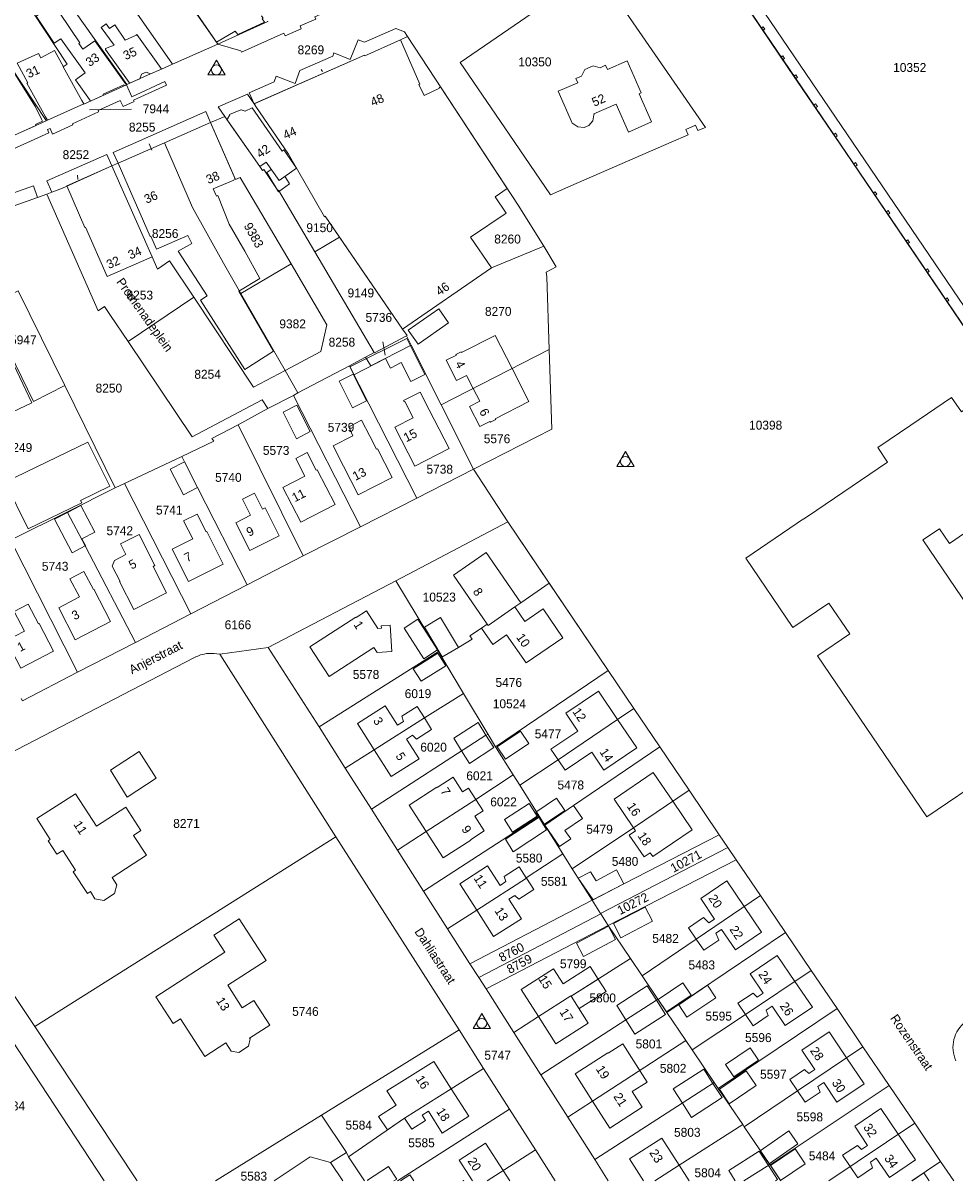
# Model space of a CAD drawing. Header units: metres. Extents: x 195864 to 198202, y 543264 to 544906.
# Tile 17 of 57: x 196484 to 196672, y 543264 to 543498. Entities that reach past the tile are written whole.
import ezdxf
from ezdxf.enums import TextEntityAlignment as Align

# ---------------------------------------------------------------- set-up
doc = ezdxf.new("R2010")
doc.units = ezdxf.units.M
doc.header["$MEASUREMENT"] = 0
for name, color, linetype, lineweight in [('Level 1', 7, 'Continuous', 0), ('Level 10', 7, 'Continuous', 0), ('Level 11', 7, 'Continuous', 0), ('Level 2', 7, 'Continuous', 0), ('Level 31', 7, 'Continuous', 0), ('Level 32', 7, 'Continuous', 0), ('Level 34', 7, 'Continuous', 0), ('Level 55', 7, 'Continuous', 0)]:
    doc.layers.add(name, color=color, linetype=linetype, lineweight=lineweight)
doc.styles.add('Style-CHAR_FAST_FONT', font='CHAR_FAST_FONT.shx')

# ---------------------------------------------------------------- blocks, each defined once
blk = doc.blocks.new('DC')
at = {"layer": 'Level 10', "color": 7, "linetype": 'Continuous', "lineweight": 0, "flags": 128}
blk.add_lwpolyline([(-1.84, -0.9), (1.63, -0.9), (-0.11, 2.1), (-1.84, -0.9)], dxfattribs=at)
at = {"layer": 'Level 10', "color": 7, "linetype": 'Continuous', "lineweight": 0}
blk.add_circle((-0.11, 0.11), 1, dxfattribs=at)

msp = doc.modelspace()

# ---------------------------------------------------------------- linework, layer by layer
at = {"layer": 'Level 1', "color": 7, "linetype": 'Continuous', "lineweight": 0}
for p, q in [((196473.88, 543500), (196488.21, 543478.35)), ((196494.23, 543500), (196504.51, 543485.64)), ((196506.48, 543500), (196513.71, 543489.75)), ((196518.49, 543500), (196522.83, 543493.79)), ((196580.3, 543495.95), (196586.27, 543500)), ((196513.71, 543489.75), (196522.83, 543493.79)), ((196521.38, 543477.99), (196524.23, 543479.21)), ((196512.07, 543473.84), (196521.38, 543477.99)), ((196502.71, 543469.74), (196512.07, 543473.84)), ((196501.49, 543469.21), (196502.71, 543469.74)), ((196472.65, 543457.96), (196486.49, 543462.87)), ((196486.49, 543462.87), (196488.37, 543463.54)), ((196488.37, 543463.54), (196489.38, 543463.9)), ((196542.42, 543451.88), (196547.41, 543454.81)), ((196547.41, 543454.81), (196560.13, 543436.25)), ((196542.42, 543451.88), (196554.42, 543431.54)), ((196537.62, 543449.45), (196527.48, 543443.49)), ((196504.72, 543433.78), (196518, 543442.72)), ((196527.48, 543443.49), (196536.43, 543427.94)), ((196560.89, 543434.94), (196561.84, 543433.05)), ((196553.72, 543428.85), (196561.84, 543433.05)), ((196561.84, 543433.05), (196567.89, 543421.03)), ((196567.89, 543421.03), (196589.73, 543432.17)), ((196549.39, 543428.89), (196552.67, 543430.62)), ((196552.67, 543430.62), (196554.42, 543431.54)), ((196552.67, 543430.62), (196553.72, 543428.85)), ((196536.43, 543427.94), (196539.02, 543423.43)), ((196539.02, 543423.43), (196549.39, 543428.89)), ((196549.39, 543428.89), (196563.03, 543402.2)), ((196491.97, 543424.91), (196502.1, 543404.26)), ((196532.96, 543420.3), (196538.08, 543422.87)), ((196538.08, 543422.87), (196539.02, 543423.43)), ((196538.08, 543422.87), (196551.66, 543396.39)), ((196526.93, 543417), (196532.96, 543420.3)), ((196567.89, 543421.03), (196574.43, 543408.02)), ((196526.93, 543417), (196540.08, 543390.53)), ((196504.03, 543405.16), (196515.59, 543410.58)), ((196563.03, 543402.2), (196574.43, 543408.02)), ((196574.43, 543408.02), (196581.38, 543397.37)), ((196492.39, 543399.38), (196502.1, 543404.26)), ((196502.1, 543404.26), (196504.03, 543405.16)), ((196504.03, 543405.16), (196517.41, 543378.86)), ((196551.66, 543396.39), (196563.03, 543402.2)), ((196481.43, 543393.88), (196492.39, 543399.38)), ((196558.75, 543385.5), (196581.38, 543397.37)), ((196581.38, 543397.37), (196589.71, 543385.03)), ((196540.08, 543390.53), (196551.66, 543396.39)), ((196481.05, 543393.65), (196494.55, 543367.07)), ((196528.74, 543384.68), (196540.08, 543390.53)), ((196533.03, 543372.03), (196558.75, 543385.5)), ((196558.75, 543385.5), (196567.34, 543371.22)), ((196517.41, 543378.86), (196528.74, 543384.68)), ((196589.71, 543385.03), (196601.59, 543367.44)), ((196506.22, 543373.05), (196517.41, 543378.86)), ((196494.55, 543367.07), (196506.22, 543373.05)), ((196523.26, 543370.68), (196533.03, 543372.03)), ((196533.03, 543372.03), (196543.26, 543356.03)), ((196543.26, 543356.03), (196567.34, 543371.22)), ((196567.34, 543371.22), (196568.03, 543370.07)), ((196523.26, 543370.68), (196546.66, 543333.86)), ((196568.03, 543370.07), (196572.41, 543362.78)), ((196578.87, 543352.02), (196601.59, 543367.44)), ((196601.59, 543367.44), (196606.81, 543359.73)), ((196572.41, 543362.78), (196577.4, 543354.47)), ((196606.81, 543359.73), (196612.04, 543351.98)), ((196543.26, 543356.03), (196548.56, 543347.67)), ((196577.4, 543354.47), (196578.87, 543352.02)), ((196578.87, 543352.02), (196582.46, 543346.33)), ((196612.04, 543351.98), (196617.92, 543343.28)), ((196548.56, 543347.67), (196553.82, 543339.41)), ((196582.46, 543346.33), (196583.77, 543344.24)), ((196583.77, 543344.24), (196587.67, 543338.04)), ((196617.92, 543343.28), (196624.03, 543334.24)), ((196553.82, 543339.41), (196559.08, 543331.17)), ((196458.28, 543337.03), (196485.89, 543295.55)), ((196564.35, 543322.9), (196587.67, 543338.04)), ((196587.67, 543338.04), (196588.83, 543336.22)), ((196588.83, 543336.22), (196592.49, 543330.39)), ((196485.89, 543295.55), (196546.66, 543333.86)), ((196546.66, 543333.86), (196571.51, 543294.88)), ((196624.03, 543334.24), (196625.73, 543331.71)), ((196600.07, 543318.37), (196625.73, 543331.71)), ((196625.73, 543331.71), (196627.41, 543329.23)), ((196559.08, 543331.17), (196564.35, 543322.9)), ((196592.49, 543330.39), (196594.37, 543327.41)), ((196601.59, 543315.96), (196627.41, 543329.23)), ((196627.41, 543329.23), (196632.31, 543322)), ((196564.35, 543322.9), (196569.21, 543315.28)), ((196573.7, 543308.23), (196598.38, 543321.05)), ((196598.38, 543321.05), (196600.07, 543318.37)), ((196632.31, 543322), (196637.36, 543314.56)), ((196575.51, 543305.44), (196600.1, 543318.33)), ((196600.07, 543318.37), (196600.1, 543318.33)), ((196600.1, 543318.33), (196601.59, 543315.96)), ((196569.21, 543315.28), (196573.7, 543308.23)), ((196576.98, 543303.17), (196601.59, 543315.96)), ((196601.59, 543315.96), (196606.11, 543309.29)), ((196613.45, 543298.43), (196637.36, 543314.56)), ((196637.36, 543314.56), (196642.55, 543306.9)), ((196573.7, 543308.23), (196575.51, 543305.44)), ((196606.11, 543309.29), (196608.45, 543305.83)), ((196608.45, 543305.83), (196611.65, 543301.09)), ((196642.55, 543306.9), (196647.78, 543299.19)), ((196575.51, 543305.44), (196576.98, 543303.17)), ((196576.98, 543303.17), (196582.57, 543294.38)), ((196611.65, 543301.09), (196613.45, 543298.43)), ((196623.83, 543283.09), (196647.78, 543299.19)), ((196647.78, 543299.19), (196652.99, 543291.49)), ((196613.45, 543298.43), (196617.3, 543292.75)), ((196485.89, 543295.55), (196506.6, 543264.44)), ((196543.79, 543277.7), (196571.51, 543294.88)), ((196571.51, 543294.88), (196576.45, 543287.12)), ((196582.57, 543294.38), (196588.01, 543285.83)), ((196617.3, 543292.75), (196618.55, 543290.89)), ((196618.55, 543290.89), (196623.02, 543284.28)), ((196652.99, 543291.49), (196658.28, 543283.68)), ((196576.45, 543287.12), (196581.71, 543278.87)), ((196588.01, 543285.83), (196593.44, 543277.29)), ((196598.89, 543268.73), (196623.02, 543284.28)), ((196623.02, 543284.28), (196623.83, 543283.09)), ((196623.83, 543283.09), (196628.77, 543275.79)), ((196634.28, 543267.64), (196658.28, 543283.68)), ((196658.28, 543283.68), (196663.45, 543276.06)), ((196522.38, 543264.44), (196543.79, 543277.7)), ((196543.79, 543277.7), (196548.78, 543270.18)), ((196559.08, 543264.44), (196581.71, 543278.87)), ((196581.71, 543278.87), (196586.91, 543270.7)), ((196593.44, 543277.29), (196598.89, 543268.73)), ((196628.77, 543275.79), (196629.05, 543275.36)), ((196629.05, 543275.36), (196634.21, 543267.74)), ((196646.13, 543264.44), (196663.45, 543276.06)), ((196663.45, 543276.06), (196668.67, 543268.36)), ((196586.91, 543270.7), (196590.91, 543264.44)), ((196545.59, 543268.13), (196548.78, 543270.18)), ((196548.78, 543270.18), (196549.23, 543269.3)), ((196549.23, 543269.3), (196552.43, 543264.44)), ((196598.89, 543268.73), (196601.62, 543264.44)), ((196662.85, 543264.44), (196668.67, 543268.36)), ((196634.21, 543267.74), (196634.28, 543267.64)), ((196634.28, 543267.64), (196636.44, 543264.44))]:
    msp.add_line(p, q, dxfattribs=at)
at = {"layer": 'Level 1', "color": 7, "linetype": 'Continuous', "lineweight": 0, "flags": 128}
for points in [[(196485.65, 543500), (196492.46, 543489.75), (196491.65, 543489.2), (196495.43, 543482.38), (196495.82, 543481.74), (196495.79, 543481.72)], [(196522.83, 543493.79), (196527.49, 543492.45), (196527.62, 543492.15), (196536.18, 543495.99), (196536.43, 543495.44), (196539.67, 543496.9), (196539.44, 543497.46), (196542.59, 543498.85), (196542.41, 543499.27), (196544.11, 543500)], [(196605.3, 543500), (196610.41, 543492.63), (196621.22, 543476.99)], [(196630.44, 543500), (196637.99, 543488.88), (196649.41, 543472.1)], [(196522.83, 543493.79), (196532.94, 543498.35), (196532.91, 543498.39)], [(196561.09, 543495.32), (196560.53, 543496.29), (196558.76, 543496.93), (196552.43, 543494.15), (196551.14, 543494.67), (196549.55, 543490.69), (196546.28, 543492), (196546.02, 543491.38), (196539.4, 543488.48), (196538.42, 543485.82), (196534.63, 543487.31), (196534.18, 543486.19), (196529.15, 543483.97), (196530.15, 543481.75)], [(196530.15, 543481.75), (196552.46, 543491.58), (196552.52, 543491.44), (196559.7, 543494.67), (196561.09, 543495.32)], [(196561.09, 543495.32), (196583.45, 543461.3), (196588.6, 543453.04)], [(196594.09, 543465.18), (196589.98, 543463.39), (196581.64, 543475.59), (196571.71, 543490.11), (196580.3, 543495.95)], [(196504.51, 543485.64), (196509.28, 543487.77), (196511.47, 543488.74), (196513.71, 543489.75)], [(196468.11, 543467.9), (196472.73, 543469.62), (196472.69, 543469.72), (196477.84, 543471.64), (196478.48, 543471.22), (196488.76, 543475.88), (196488.49, 543476.55), (196489.03, 543476.77), (196489.49, 543475.65), (196493.61, 543477.51), (196493.51, 543477.72), (196498.8, 543480.1), (196498.68, 543480.36), (196503.15, 543482.38), (196503.75, 543481.2), (196505.96, 543482.2), (196505.83, 543482.47), (196512.47, 543485.53), (196512.14, 543486.22), (196505.51, 543483.17), (196504.41, 543485.55)], [(196504.41, 543485.55), (196504.51, 543485.59), (196504.51, 543485.64)], [(196495.79, 543481.72), (196495.81, 543481.69), (196504.41, 543485.55)], [(196530.15, 543481.75), (196528.85, 543483.69), (196522.89, 543481.13), (196524.23, 543479.21)], [(196488.21, 543478.35), (196488.48, 543478.46), (196495.79, 543481.72)], [(196530.15, 543481.75), (196530.52, 543481.22), (196537.1, 543471.59), (196544.36, 543458.96), (196544.5, 543459.06), (196547.41, 543454.81)], [(196521.38, 543477.99), (196520.43, 543480.22), (196501.72, 543471.94), (196502.71, 543469.74)], [(196524.23, 543479.21), (196531.29, 543469.07), (196531.86, 543468.28), (196532.16, 543468.5), (196534.94, 543464.23), (196535.09, 543464.32), (196542.42, 543451.88)], [(196477.56, 543473.54), (196488.24, 543478.3), (196488.21, 543478.35)], [(196521.38, 543477.99), (196526.4, 543466.47), (196527.37, 543466.88), (196537.62, 543449.45)], [(196621.22, 543476.99), (196619.68, 543476.34), (196619.2, 543477.42), (196617.26, 543476.53), (196617.72, 543475.46), (196614.31, 543474), (196594.09, 543465.18)], [(196512.07, 543473.84), (196517.71, 543460.83), (196523.99, 543449.57), (196527.48, 543443.49)], [(196649.41, 543472.1), (196657.76, 543459.83), (196673.91, 543436.03), (196692.18, 543448.43)], [(196501.49, 543469.21), (196500.47, 543471.54), (196488.37, 543466.21), (196489.38, 543463.9)], [(196489.38, 543463.9), (196491.48, 543464.75), (196501.49, 543469.21)], [(196501.49, 543469.21), (196509.57, 543450.89), (196510.68, 543448.41), (196513.12, 543450.06), (196518, 543442.72)], [(196486.49, 543462.87), (196485.66, 543465.19), (196471.8, 543460.27), (196471.95, 543459.93)], [(196488.37, 543463.54), (196498.67, 543439.95), (196500.01, 543440.86), (196501.22, 543439), (196504.72, 543433.78)], [(196472.65, 543457.96), (196475.98, 543448.85), (196476.12, 543448.9), (196479.02, 543442.35), (196482.59, 543444.02), (196491.97, 543424.91)], [(196467.58, 543456.17), (196467.81, 543455.57), (196471.92, 543445.62), (196473.41, 543441.5), (196475.08, 543437.88), (196477.32, 543438.67), (196485.62, 543421.71), (196491.97, 543424.91)], [(196560.13, 543436.25), (196578.08, 543448.66), (196588.6, 543453.04)], [(196588.6, 543453.04), (196591.11, 543448.87), (196589.12, 543447.77), (196589.22, 543446.86), (196589.73, 543432.17)], [(196537.62, 543449.45), (196544.86, 543437.14), (196543.61, 543431.77), (196536.43, 543427.94)], [(196518, 543442.72), (196530.07, 543424.56), (196536.43, 543427.94)], [(196554.42, 543431.54), (196554.46, 543431.53), (196560.89, 543434.94)], [(196560.13, 543436.25), (196561.05, 543435.01), (196560.89, 543434.94)], [(196504.72, 543433.78), (196517.64, 543414.54), (196531.76, 543422.04), (196532.96, 543420.3)], [(196574.43, 543408.02), (196590.22, 543416.12), (196589.73, 543432.17)], [(196515.59, 543410.58), (196522.04, 543413.65), (196521.62, 543414.21), (196526.93, 543417)], [(196515.59, 543410.58), (196516.12, 543409.52), (196518.77, 543404.35), (196528.74, 543384.68)], [(196492.39, 543399.38), (196492.5, 543399.29), (196496.06, 543392.58), (196506.22, 543373.05)], [(196415.12, 543387.1), (196429.28, 543366.56), (196430.2, 543367.09), (196432.33, 543365.27), (196445.28, 543346.58), (196458.47, 543327.45), (196499.91, 543264.44)], [(196568.03, 543370.07), (196571.4, 543372.07), (196574.16, 543373.71), (196573.7, 543374.39), (196576.07, 543375.96), (196577.21, 543376.74), (196577.37, 543376.5), (196582.75, 543380.22), (196583.97, 543381.06), (196589.71, 543385.03)], [(196460.93, 543340.35), (196518.02, 543369.97), (196518.41, 543370.16), (196518.8, 543370.33), (196519.11, 543370.45), (196519.38, 543370.54), (196519.8, 543370.65), (196520.09, 543370.72), (196520.58, 543370.81), (196520.88, 543370.84), (196521.29, 543370.86), (196521.75, 543370.87), (196522.13, 543370.84), (196522.63, 543370.8), (196523.26, 543370.68)], [(196483.19, 543361.73), (196483.42, 543361.27), (196494.55, 543367.07)], [(196548.56, 543347.67), (196554.42, 543351.38), (196564.52, 543357.84), (196572.41, 543362.78)], [(196583.77, 543344.24), (196591.51, 543349.41), (196603.51, 543357.52), (196606.81, 543359.73)], [(196553.82, 543339.41), (196576.94, 543354.38), (196577.4, 543354.47)], [(196588.83, 543336.22), (196594.64, 543340.17), (196612.04, 543351.98)], [(196559.08, 543331.17), (196564.89, 543334.94), (196574.92, 543341.39), (196582.46, 543346.33)], [(196594.37, 543327.41), (196606.7, 543335.69), (196617.92, 543343.28)], [(196598.38, 543321.05), (196604.79, 543324.36), (196624.03, 543334.24)], [(196569.21, 543315.28), (196575.08, 543319.05), (196585.11, 543325.52), (196585.08, 543325.57), (196592.49, 543330.39)], [(196594.37, 543327.41), (196595.58, 543325.49), (196598.38, 543321.05)], [(196608.45, 543305.83), (196619.34, 543313.22), (196632.31, 543322)], [(196582.57, 543294.38), (196587.56, 543297.58), (196594.1, 543301.75), (196594.13, 543301.69), (196606.11, 543309.29)], [(196618.55, 543290.89), (196629.34, 543297.99), (196642.55, 543306.9)], [(196588.01, 543285.83), (196605.18, 543296.92), (196611.34, 543300.88), (196611.65, 543301.09)], [(196593.44, 543277.29), (196598.45, 543280.53), (196604.95, 543284.75), (196617.3, 543292.75)], [(196629.05, 543275.36), (196639.79, 543282.6), (196649.71, 543289.26), (196652.99, 543291.49)], [(196549.23, 543269.3), (196560.53, 543277.08), (196569.95, 543283.01), (196576.45, 543287.12)], [(196611.01, 543264.44), (196615.91, 543267.59), (196628.77, 543275.79)], [(196577.21, 543264.44), (196586.91, 543270.7)], [(196534.22, 543264.44), (196541.47, 543269.26), (196545.59, 543268.13)], [(196668.67, 543268.36), (196671.33, 543264.44)], [(196548.07, 543264.44), (196545.59, 543268.13)], [(196629.01, 543264.44), (196634.21, 543267.74)]]:
    msp.add_lwpolyline(points, dxfattribs=at)
at = {"layer": 'Level 1', "color": 7, "linetype": 'Continuous', "lineweight": 0}
msp.add_arc((196677.6, 543291.39), 6.43, 126.626, 205.0621, dxfattribs=at)
at = {"layer": 'Level 11', "color": 7, "linetype": 'Continuous', "lineweight": 13}
for p, q in [((196675.88, 543437.3), (196633.2, 543500)), ((196509.57, 543450.89), (196501.49, 543469.21)), ((196534.94, 543464.23), (196535.09, 543464.32)), ((196640.44, 543397.59), (196639.76, 543397.13)), ((196641.11, 543398.04), (196640.44, 543397.59)), ((196641.8, 543398.51), (196641.11, 543398.04)), ((196501.97, 543389.62), (196501.55, 543388.47)), ((196505.87, 543379.73), (196512.52, 543383.06))]:
    msp.add_line(p, q, dxfattribs=at)
at = {"layer": 'Level 11', "color": 7, "linetype": 'Continuous', "lineweight": 13, "flags": 128}
for points in [[(196504.41, 543485.55), (196503.96, 543485.35), (196503.86, 543485.56), (196499.68, 543483.69), (196499.78, 543483.47), (196497.15, 543482.29), (196496.96, 543482.6), (196496.98, 543482.62), (196494.15, 543486.56), (196496.06, 543487.97), (196491.15, 543494.84), (196489.84, 543493.97), (196486.2, 543499.41), (196487.08, 543500)], [(196490.98, 543500), (196495.02, 543494.06), (196494.82, 543493.89), (196495.61, 543492.78), (196498.04, 543494.46), (196504.29, 543485.73), (196504.33, 543485.75), (196504.41, 543485.55)], [(196518.55, 543500), (196522.61, 543494.18), (196526.35, 543496.41), (196526.86, 543495.74), (196532.29, 543498.19), (196531.81, 543498.88), (196532.01, 543499.01), (196531.95, 543499.09), (196531.67, 543499.47)], [(196630.52, 543500), (196673.98, 543435.99), (196675.88, 543437.3)], [(196511.47, 543488.74), (196509.28, 543487.77), (196508.37, 543488.14), (196507.46, 543487.73), (196507.11, 543486.8), (196505.05, 543485.88), (196504.96, 543486.03), (196500.21, 543492.73), (196500.15, 543492.88), (196501.9, 543493.59), (196499.33, 543497.12), (196500.33, 543497.85), (196501.02, 543496.92), (196502.04, 543497.67), (196504.16, 543494.61), (196506.4, 543495.61), (196506.53, 543495.7), (196511.41, 543488.88), (196511.47, 543488.74)], [(196632.87, 543497.29), (196633.23, 543496.78), (196632.87, 543496.57), (196632.51, 543497.08), (196632.87, 543497.29)], [(196487.45, 543478.23), (196487.27, 543478.61), (196486.03, 543481.1), (196481.87, 543487.78), (196475.13, 543484.57), (196474.58, 543485.73), (196475.12, 543485.98), (196471.26, 543494.06), (196468.56, 543492.74), (196469.65, 543489.86), (196472.5, 543483.26), (196477.54, 543473.8), (196478.84, 543474.41), (196478.95, 543474.16), (196486.17, 543477.38), (196486.07, 543477.6), (196487.45, 543478.23)], [(196581.24, 543464.67), (196567.77, 543485.15), (196567.51, 543484.96), (196567.54, 543484.91), (196564.46, 543483.45), (196563.43, 543485.64), (196563.63, 543485.73), (196559.7, 543494.67), (196552.52, 543491.44), (196552.46, 543491.58), (196530.27, 543481.8), (196530.52, 543481.22), (196537.1, 543471.59), (196544.36, 543458.96), (196544.5, 543459.06), (196560.13, 543436.25), (196578.08, 543448.66)], [(196495.82, 543481.74), (196495.46, 543482.4), (196495.43, 543482.38), (196491.65, 543489.2), (196491.68, 543489.22), (196489.88, 543492.48), (196487.14, 543491.01), (196486.66, 543491.9), (196482.34, 543489.92), (196484.54, 543485.96), (196484.33, 543485.9), (196488.1, 543479.11), (196488.07, 543479.1), (196488.48, 543478.46), (196495.79, 543481.72), (196495.82, 543481.74)], [(196610.38, 543478.1), (196607.88, 543483.75), (196608.29, 543483.93), (196605.44, 543490.38), (196601.44, 543488.68), (196601.08, 543489.52), (196600.01, 543488.97), (196598.56, 543489.41), (196596.88, 543488.68), (196596.22, 543487.32), (196595.11, 543486.84), (196595.48, 543486), (196591.52, 543484.28), (196594.39, 543477.72), (196594.48, 543477.74), (196595.47, 543477.07), (196596.76, 543476.94), (196597.72, 543477.34), (196598.5, 543478.31), (196598.72, 543479.55), (196598.79, 543479.57), (196598.72, 543479.73), (196603.2, 543481.7), (196605.69, 543476.03), (196610.38, 543478.1)], [(196636.86, 543491.43), (196637.21, 543490.91), (196636.86, 543490.69), (196636.5, 543491.21), (196636.86, 543491.43)], [(196639.45, 543487.59), (196639.81, 543487.07), (196639.46, 543486.84), (196639.1, 543487.37), (196639.45, 543487.59)], [(196532.61, 543469.99), (196531.29, 543469.07), (196524.66, 543478.6), (196524.78, 543478.72), (196525.24, 543479.5), (196525.22, 543479.56), (196527.49, 543480.55), (196527.52, 543480.5), (196528.39, 543480.28), (196529.78, 543480.91), (196535.8, 543472.22)], [(196643.44, 543481.72), (196643.81, 543481.18), (196643.47, 543480.96), (196643.1, 543481.5), (196643.44, 543481.72)], [(196528.31, 543452), (196525.11, 543457.49), (196522.84, 543463.21), (196522.57, 543463.11), (196521.91, 543464.58), (196526.08, 543466.33), (196526.27, 543466.76), (196521.38, 543477.99), (196512.07, 543473.84), (196502.71, 543469.74), (196505.92, 543462.48), (196507.15, 543459.63)], [(196647.84, 543475.28), (196647.5, 543475.04), (196647.13, 543475.58), (196647.47, 543475.82), (196647.84, 543475.28)], [(196532.61, 543469.99), (196535.19, 543466.3), (196538.71, 543468.74), (196536.13, 543472.45), (196535.8, 543472.22)], [(196651.83, 543469.35), (196651.5, 543469.11), (196651.15, 543469.65), (196651.49, 543469.89), (196651.83, 543469.35)], [(196509.57, 543450.89), (196501.49, 543469.21), (196492.39, 543465.16), (196496.04, 543456.82), (196496.16, 543456.87), (196500.53, 543446.88), (196509.57, 543450.89)], [(196536.38, 543467.12), (196537.28, 543465.63), (196535.09, 543463.99), (196532.75, 543467.86), (196533.63, 543468.52)], [(196578.08, 543448.66), (196573.86, 543454.83), (196581.03, 543459.69), (196578.79, 543463), (196581.24, 543464.67)], [(196655.83, 543463.48), (196655.49, 543463.24), (196655.14, 543463.77), (196655.49, 543464.01), (196655.83, 543463.48)], [(196658.43, 543459.68), (196658.08, 543459.43), (196657.74, 543459.94), (196658.08, 543460.19), (196658.43, 543459.68)], [(196507.15, 543459.63), (196509.17, 543454.94), (196509.35, 543455.02), (196510.48, 543452.41), (196516.81, 543455.15)], [(196516.81, 543455.15), (196517.61, 543453.57), (196514.86, 543452), (196520.66, 543442.97), (196519.32, 543442.12), (196528.3, 543428.14), (196534.08, 543431.84), (196527.09, 543443.92)], [(196662.42, 543453.79), (196662.08, 543453.55), (196661.73, 543454.07), (196662.08, 543454.31), (196662.42, 543453.79)], [(196527.09, 543443.92), (196531.35, 543446.49), (196528.31, 543452)], [(196666.38, 543447.94), (196666.04, 543447.7), (196665.7, 543448.21), (196666.05, 543448.45), (196666.38, 543447.94)], [(196670.35, 543442.09), (196670.01, 543441.85), (196669.67, 543442.36), (196670.02, 543442.6), (196670.35, 543442.09)], [(196569.42, 543437.57), (196567.41, 543440.38), (196561.26, 543436.08), (196563.26, 543433.26), (196569.42, 543437.57)], [(196564.64, 543427.13), (196561.01, 543434.4), (196549.51, 543428.66), (196550.31, 543427.09), (196556.67, 543430.38), (196557.69, 543428.41), (196559.83, 543429.52), (196561.78, 543425.74), (196564.64, 543427.13)], [(196480.1, 543418.91), (196485.32, 543421.4), (196481.05, 543430.33)], [(196552.81, 543421.82), (196550.12, 543427.21), (196547.31, 543425.81), (196550.01, 543420.42), (196552.81, 543421.82)], [(196682.13, 543425.82), (196672.89, 543419.57), (196670.91, 543422.5), (196662.66, 543416.91), (196656, 543412.39), (196657.98, 543409.47), (196641.8, 543398.51)], [(196569.51, 543412.19), (196562.6, 543408.66), (196558.58, 543416.47), (196562.26, 543418.37), (196560.56, 543421.67), (196560.47, 543421.62), (196560.34, 543421.86), (196563.68, 543423.58), (196565.51, 543420.01), (196569.51, 543412.19)], [(196541.48, 543415.6), (196538.76, 543420.93), (196536, 543419.54), (196538.7, 543414.18), (196541.48, 543415.6)], [(196553.49, 543414.69), (196551.84, 543417.9), (196549.26, 543416.57), (196550.11, 543414.73), (196546.14, 543412.73), (196548.2, 543408.64)], [(196501.05, 543404.6), (196496.6, 543413.46), (196479.95, 543405.42), (196484.57, 543395.97), (196495.39, 543401.25), (196495.16, 543401.72), (196501.05, 543404.6)], [(196558.01, 543406.35), (196555.05, 543412.13), (196554.86, 543412.03), (196553.49, 543414.69)], [(196546.5, 543400.91), (196542.91, 543407.9), (196542.71, 543407.8), (196540.88, 543411.36), (196538.56, 543410.16), (196540.41, 543406.6), (196535.97, 543404.31), (196539.58, 543397.33), (196546.5, 543400.91)], [(196691.79, 543411.84), (196681.76, 543405.04), (196683.73, 543402.13), (196680.68, 543400.04), (196682.08, 543397.97), (196674.88, 543393.09), (196673.5, 543395.12), (196670.45, 543393.02), (196668.43, 543396), (196665.11, 543393.74), (196691.3, 543355.11), (196665.91, 543337.9), (196643.87, 543370.4), (196650.34, 543374.79), (196646.14, 543380.98), (196638.87, 543376.06)], [(196518.77, 543404.35), (196516.12, 543409.52), (196513.25, 543408.04), (196515.9, 543402.84), (196518.77, 543404.35)], [(196548.2, 543408.64), (196551.14, 543402.82), (196558.01, 543406.35)], [(196535.24, 543394.6), (196532.38, 543400.22), (196531.87, 543399.96), (196530.23, 543403.19), (196527.82, 543401.96), (196529.47, 543398.73), (196526.47, 543397.2), (196529.32, 543391.59), (196535.24, 543394.6)], [(196496.12, 543392.61), (196496.06, 543392.58), (196493.43, 543391.16), (196489.91, 543397.93), (196492.5, 543399.29), (196495.2, 543400.7), (196498.03, 543395.35), (196495.41, 543393.96), (196496.12, 543392.61)], [(196523.93, 543388.88), (196520.6, 543395.42), (196520.5, 543395.37), (196518.66, 543398.98), (196515.95, 543397.59), (196517.79, 543394), (196513.63, 543391.88), (196516.96, 543385.36), (196523.93, 543388.88)], [(196639.76, 543397.13), (196629.36, 543390.08), (196638.87, 543376.06)], [(196512.52, 543383.06), (196509.81, 543388.4), (196510.16, 543388.58), (196506.97, 543394.86), (196503.19, 543392.94), (196504.28, 543390.79), (196501.97, 543389.62)], [(196592.45, 543374.03), (196585.03, 543368.93), (196581.12, 543374.59), (196578.32, 543372.67), (196576.07, 543375.96), (196577.21, 543376.74), (196570.42, 543386.63), (196577.01, 543391.19), (196583.97, 543381.06), (196582.75, 543380.22), (196584.79, 543377.27), (196588.49, 543379.83), (196592.45, 543374.03)], [(196501.55, 543388.47), (196503.11, 543385.38), (196503.02, 543385.34), (196505.87, 543379.73)], [(196501.19, 543377.31), (196497.83, 543383.79), (196497.73, 543383.74), (196495.83, 543387.4), (196493, 543385.9), (196494.92, 543382.27), (196490.78, 543380.08), (196494.08, 543373.6), (196501.19, 543377.31)], [(196489.68, 543371.28), (196486.77, 543376.86), (196486.68, 543376.82), (196484.59, 543380.82), (196481.74, 543379.33), (196483.83, 543375.34), (196480.21, 543373.44), (196483.07, 543367.86), (196489.68, 543371.28)], [(196555.11, 543375.9), (196552.84, 543379.43), (196550.76, 543378.08), (196550.7, 543378.17), (196541.42, 543372.21), (196545.31, 543366.18), (196554.34, 543372.02)], [(196554.34, 543372.02), (196554.99, 543371.01), (196557.98, 543371.23), (196557.59, 543376.58), (196555.82, 543376.45), (196555.86, 543375.96), (196555.11, 543375.9)], [(196567.19, 543371.56), (196564.42, 543369.77), (196560.42, 543375.95), (196563.19, 543377.74), (196567.19, 543371.56)], [(196571.39, 543372.07), (196568.14, 543370.14), (196564.52, 543376.13), (196567.8, 543378.09), (196571.39, 543372.07)], [(196568.84, 543368.38), (196567.26, 543370.92), (196562.26, 543367.76), (196563.84, 543365.23), (196568.84, 543368.38)], [(196607.38, 543351.79), (196603.51, 543357.52), (196599.66, 543363.24), (196593.03, 543358.79), (196595.46, 543355.17), (196590.06, 543351.56), (196591.51, 543349.41), (196592.9, 543347.33), (196598.3, 543350.95), (196600.73, 543347.33), (196607.38, 543351.79)], [(196565.99, 543355.52), (196564.52, 543357.84), (196563.04, 543360.16), (196559.97, 543358.21), (196560.3, 543357.14), (196559.11, 543356.38), (196556.62, 543360.3), (196551.02, 543356.73), (196554.42, 543351.38), (196557.83, 543346.02), (196563.45, 543349.6), (196560.88, 543353.58), (196562.1, 543354.37), (196562.91, 543353.56), (196565.99, 543355.52)], [(196578.53, 543351.84), (196576.94, 543354.38), (196575.35, 543356.92), (196570.43, 543353.73), (196572.02, 543351.19), (196573.61, 543348.65), (196578.53, 543351.84)], [(196585.57, 543352.68), (196583.89, 543355.19), (196579.22, 543352.03), (196580.9, 543349.52), (196585.57, 543352.68)], [(196510.38, 543345.68), (196506.97, 543351.08), (196501.2, 543347.3), (196504.56, 543341.88), (196510.38, 543345.68)], [(196576.4, 543339.08), (196574.92, 543341.39), (196573.43, 543343.7), (196572.21, 543342.92), (196570.34, 543345.88), (196567.11, 543343.78), (196567.06, 543343.86), (196561.47, 543340.27), (196564.89, 543334.94), (196568.32, 543329.59), (196573.89, 543333.19), (196573.84, 543333.27), (196576.61, 543335.07), (196574.72, 543337.99), (196576.4, 543339.08)], [(196618.54, 543335.26), (196614.62, 543341.05), (196610.7, 543346.83), (196602.79, 543341.46), (196606.7, 543335.69), (196607.11, 543335.08), (196605.83, 543334.21), (196608.86, 543329.8), (196610.11, 543330.65), (196610.62, 543329.9), (196618.54, 543335.26)], [(196508.44, 543330.14), (196505.85, 543334.15), (196507.34, 543335.12), (196504.27, 543339.85), (196498.34, 543336), (196494.13, 543342.51), (196486.32, 543337.53), (196489.03, 543333.33), (196488.58, 543333.03), (196490.33, 543330.33), (196491.54, 543331.11), (196494.13, 543327.09), (196493.68, 543326.8), (196496.52, 543322.41), (196497.16, 543322.81), (196498.05, 543321.37), (196499.84, 543321.03), (196502.01, 543322.43), (196502.45, 543324.19), (196501.52, 543325.61), (196508.44, 543330.14)], [(196592.85, 543339.18), (196591.18, 543341.64), (196587.03, 543338.84), (196588.56, 543336.26), (196592.85, 543339.18)], [(196587.31, 543338.05), (196585.69, 543340.55), (196580.66, 543337.32), (196582.3, 543334.8), (196587.31, 543338.05)], [(196596.42, 543337.53), (196594.64, 543340.17), (196588.83, 543336.22), (196591.79, 543331.89), (196594.06, 543333.42), (196592.89, 543335.15), (196596.42, 543337.53)], [(196589.15, 543335.24), (196587.66, 543337.82), (196580.92, 543333.41), (196582.41, 543330.83), (196589.15, 543335.24)], [(196586.58, 543323.24), (196585.11, 543325.52), (196585.08, 543325.57), (196583.64, 543327.81), (196580.62, 543325.87), (196580.95, 543324.81), (196579.78, 543324.05), (196577.25, 543327.98), (196571.66, 543324.38), (196575.08, 543319.05), (196578.5, 543313.73), (196584.09, 543317.33), (196581.56, 543321.26), (196582.75, 543322.03), (196583.55, 543321.29), (196586.58, 543323.24)], [(196604.79, 543324.36), (196598.55, 543321.14), (196595.58, 543325.49), (196598.01, 543326.76), (196599.18, 543325), (196603.31, 543327.18), (196604.79, 543324.36)], [(196632.55, 543314.61), (196629.05, 543319.79), (196625.54, 543324.97), (196620.28, 543321.4), (196623.09, 543317.26), (196621.93, 543316.47), (196620.84, 543317.55), (196617.8, 543315.49), (196619.34, 543313.22), (196620.88, 543310.95), (196623.91, 543313), (196623.34, 543314.39), (196624.5, 543315.18), (196627.28, 543311.05), (196632.55, 543314.61)], [(196610.56, 543316.84), (196609.04, 543319.67), (196602.67, 543316.33), (196604.16, 543313.49), (196610.56, 543316.84)], [(196533.31, 543295.88), (196530.1, 543300.86), (196527.78, 543299.37), (196524.85, 543303.92), (196532.57, 543308.9), (196527.12, 543317.32), (196522.05, 543314.04), (196524.27, 543310.58), (196510.33, 543301.59), (196513.83, 543296.18), (196515.34, 543297.15), (196520.24, 543289.56), (196524.49, 543292.27), (196525.55, 543290.62), (196527.11, 543290.33), (196529.04, 543291.59), (196529.35, 543293.09), (196529.24, 543293.25), (196533.31, 543295.88)], [(196603.1, 543313.15), (196601.69, 543315.81), (196595.23, 543312.37), (196596.64, 543309.71), (196603.1, 543313.15)], [(196642.8, 543299.46), (196639.27, 543304.69), (196635.73, 543309.92), (196630.23, 543306.24), (196632.87, 543302.33), (196631.68, 543301.52), (196630.83, 543302.32), (196627.79, 543300.28), (196629.34, 543297.99), (196630.89, 543295.72), (196633.91, 543297.77), (196633.49, 543298.86), (196634.68, 543299.67), (196637.33, 543295.76), (196642.8, 543299.46)], [(196599.59, 543305.15), (196598, 543307.66), (196592.54, 543304.18), (196590.59, 543307.23), (196584.04, 543303.07), (196587.56, 543297.58), (196591.05, 543292.09), (196597.6, 543296.26), (196594.13, 543301.69), (196599.59, 543305.15)], [(196595.72, 543299.2), (196601.18, 543302.64), (196599.59, 543305.15)], [(196613.18, 543298), (196611.34, 543300.88), (196609.5, 543303.76), (196603.34, 543299.79), (196605.18, 543296.92), (196607.01, 543294.05), (196613.18, 543298)], [(196618.38, 543301.87), (196616.69, 543304.36), (196611.71, 543301), (196613.4, 543298.51), (196618.38, 543301.87)], [(196623.31, 543301.37), (196621.67, 543303.89), (196615.86, 543299.98), (196617.5, 543297.48), (196623.31, 543301.37)], [(196653.25, 543284.03), (196649.71, 543289.26), (196646.17, 543294.49), (196640.68, 543290.8), (196643.3, 543286.92), (196642.11, 543286.11), (196641.25, 543286.9), (196638.26, 543284.88), (196639.79, 543282.6), (196641.32, 543280.32), (196644.35, 543282.35), (196643.94, 543283.45), (196645.14, 543284.25), (196647.77, 543280.34), (196653.25, 543284.03)], [(196601.51, 543290.27), (196601.57, 543290.17), (196604.58, 543292.09), (196609.49, 543284.38), (196606.47, 543282.46), (196608.49, 543279.29)], [(196601.51, 543290.27), (196594.96, 543286.01), (196598.45, 543280.53), (196601.95, 543275.04), (196608.49, 543279.29)], [(196631.94, 543288.78), (196630.26, 543291.26), (196625.3, 543287.9), (196626.96, 543285.42), (196631.94, 543288.78)], [(196573.5, 543277.48), (196569.95, 543283.01), (196566.4, 543288.55), (196561.08, 543285.18)], [(196558.82, 543279.74), (196556.95, 543282.57), (196561.08, 543285.18)], [(196624.6, 543281.24), (196622.75, 543284.11), (196620.89, 543286.99), (196614.71, 543282.99), (196616.57, 543280.12), (196618.42, 543277.24), (196624.6, 543281.24)], [(196631.44, 543283.7), (196629.44, 543286.61), (196624.05, 543282.91), (196626.04, 543280), (196631.44, 543283.7)], [(196558.82, 543279.74), (196555.29, 543277.42), (196557.07, 543274.7), (196560.53, 543277.08), (196561.96, 543274.84), (196564.75, 543276.61), (196564.05, 543277.72), (196565.33, 543278.53), (196568.14, 543274.08), (196573.5, 543277.48)], [(196663.64, 543268.67), (196660.14, 543273.84), (196656.65, 543279.02), (196651.37, 543275.48), (196653.95, 543271.57), (196652.74, 543270.78), (196651.89, 543271.58), (196648.87, 543269.59), (196650.4, 543267.31), (196651.95, 543265.02), (196654.95, 543267.09), (196654.54, 543268.19), (196655.7, 543268.99), (196658.36, 543265.12), (196663.64, 543268.67)], [(196617.92, 543264.44), (196615.91, 543267.59), (196612.41, 543273.07), (196605.91, 543268.9), (196608.73, 543264.44)], [(196639.87, 543271.89), (196638.07, 543274.51), (196632.24, 543270.51), (196634.06, 543267.89), (196639.87, 543271.89)], [(196581.73, 543264.44), (196580.41, 543266.51), (196576.87, 543272.07), (196571.55, 543268.63), (196574.26, 543264.44)], [(196641.36, 543267.9), (196639.34, 543270.89), (196634.35, 543267.53), (196636.37, 543264.54), (196641.36, 543267.9)], [(196635.78, 543264.69), (196633.93, 543267.56), (196632.1, 543270.43), (196625.94, 543266.51), (196627.25, 543264.44)], [(196558.93, 543264.8), (196557.3, 543267.33), (196553.03, 543264.57), (196553.11, 543264.44)], [(196666.39, 543264.44), (196665.32, 543266.03), (196662.97, 543264.44)], [(196558.38, 543264.44), (196558.93, 543264.8)], [(196562.37, 543264.44), (196561.59, 543265.65), (196559.71, 543264.44)], [(196572.47, 543264.44), (196572.41, 543264.54), (196572.26, 543264.44)], [(196635.39, 543264.44), (196635.78, 543264.69)]]:
    msp.add_lwpolyline(points, dxfattribs=at)
at = {"layer": 'Level 31', "color": 7, "linetype": 'Continuous', "lineweight": 0}
for p, q in [((196543.94, 543488.23), (196543.7, 543488.66)), ((196505.44, 543480.65), (196496.98, 543480.52)), ((196509.5, 543472.41), (196508.98, 543473.7)), ((196494.59, 543466.5), (196494.52, 543467.34)), ((196556.14, 543433.71), (196556.6, 543431.03))]:
    msp.add_line(p, q, dxfattribs=at)
at = {"layer": 'Level 55', "color": 7, "linetype": 'Continuous', "lineweight": 0}
for p, q in [((196558.75, 543385.5), (196581.38, 543397.37)), ((196581.38, 543397.37), (196601.59, 543367.44)), ((196558.75, 543385.5), (196567.34, 543371.22)), ((196567.34, 543371.22), (196572.41, 543362.78)), ((196578.87, 543352.02), (196601.59, 543367.44)), ((196572.41, 543362.78), (196577.4, 543354.47)), ((196577.4, 543354.47), (196578.87, 543352.02))]:
    msp.add_line(p, q, dxfattribs=at)
at = {"layer": 'Level 55', "color": 7, "linetype": 'Continuous', "lineweight": 13, "flags": 128}
msp.add_lwpolyline([(196585.61, 543421.67), (196578.82, 543418.2), (196578.91, 543418.04), (196577.83, 543417.49), (196577.75, 543417.65), (196575.71, 543416.61), (196573.64, 543420.69), (196575.68, 543421.72), (196574.36, 543424.33), (196573.03, 543426.94), (196571, 543425.91), (196568.92, 543429.99), (196570.97, 543431.03), (196570.9, 543431.16), (196571.97, 543431.7), (196572.04, 543431.56), (196578.81, 543435), (196582.21, 543428.33), (196585.61, 543421.67)], dxfattribs=at)

# ---------------------------------------------------------------- block references
at = {"layer": 'Level 10', "color": 7, "linetype": 'Continuous', "lineweight": 0}
for p in [(196522.67, 543488.48), (196605.19, 543409.47), (196576.21, 543296.11)]:
    msp.add_blockref('DC', p, dxfattribs=at)

# ---------------------------------------------------------------- texts
at = {"layer": 'Level 2', "color": 7, "linetype": 'Continuous', "lineweight": 13, "style": 'Style-CHAR_FAST_FONT'}
for s, rotation, p in [('8269', 0, (196541.62, 543492.63)), ('7944', 0, (196510.37, 543480.73)), ('8255', 0, (196507.58, 543477.04)), ('8252', 0, (196494.21, 543471.48)), ('9383', 299.2829, (196530.11, 543455.24)), ('9150', 0, (196543.39, 543456.75)), ('8256', 0, (196512.22, 543455.57)), ('8260', 0, (196581.3, 543454.46)), ('8253', 0, (196507.1, 543443.15)), ('9149', 0, (196551.7, 543443.58)), ('5736', 0, (196555.33, 543438.65)), ('9382', 0, (196537.94, 543437.34)), ('5947', 0, (196483.6, 543434.11)), ('8258', 0, (196547.88, 543433.65)), ('8254', 0, (196520.78, 543427.17)), ('8250', 0, (196500.86, 543424.38)), ('5739', 0, (196547.7, 543416.47)), ('8249', 0, (196482.72, 543412.4)), ('5576', 0, (196579.18, 543414.17)), ('5573', 0, (196534.61, 543411.81)), ('5738', 0, (196567.62, 543408.02)), ('5740', 0, (196524.97, 543406.37)), ('5741', 0, (196513.04, 543399.78)), ('5742', 0, (196503.06, 543395.61)), ('5743', 0, (196490.02, 543388.43)), ('6166', 0, (196526.9, 543376.64)), ('5578', 0, (196552.75, 543366.61)), ('6019', 0, (196563.23, 543362.74)), ('5477', 0, (196589.46, 543354.62)), ('6020', 0, (196566.38, 543351.94)), ('6021', 0, (196575.66, 543346.17)), ('5478', 0, (196594.06, 543344.31)), ('6022', 0, (196580.49, 543340.9)), ('8271', 0, (196516.52, 543336.55)), ('5479', 0, (196599.86, 543335.38)), ('5580', 0, (196585.65, 543329.56)), ('5480', 0, (196605.01, 543328.89)), ('10271', 28.3751, (196617.3, 543328.95)), ('5581', 0, (196590.71, 543324.87)), ('10272', 26.9269, (196606.57, 543320.37)), ('5482', 0, (196613.18, 543313.36)), ('8760', 27.5195, (196582.09, 543310.58)), ('8759', 28.093, (196583.69, 543308.22)), ('5799', 0, (196594.55, 543308.25)), ('5483', 0, (196620.49, 543308)), ('5800', 0, (196600.5, 543301.35)), ('5746', 0, (196540.52, 543298.63)), ('5595', 0, (196623.9, 543297.67)), ('5596', 0, (196631.9, 543293.34)), ('5801', 0, (196609.82, 543292.06)), ('5747', 0, (196579.3, 543289.78)), ('5802', 0, (196614.71, 543287.14)), ('5597', 0, (196634.93, 543285.94)), ('6584', 0, (196481.27, 543279.55)), ('5598', 0, (196642.28, 543277.34)), ('5584', 0, (196551.27, 543275.69)), ('5585', 0, (196563.94, 543272.12)), ('5803', 0, (196617.57, 543274.23)), ('5484', 0, (196644.76, 543269.48)), ('5583', 0, (196530.11, 543265.38)), ('5804', 0, (196621.69, 543266.07))]:
    msp.add_text(s, height=1.8, rotation=rotation, dxfattribs=at).set_placement(p, align=Align.MIDDLE_CENTER)
for s, p in [('10350', (196586.82, 543490.2)), ('10352', (196662.45, 543489.07)), ('8270', (196579.42, 543439.86)), ('10398', (196633.38, 543416.91)), ('10523', (196567.52, 543382.22)), ('10524', (196581.67, 543360.7))]:
    msp.add_text(s, height=1.8, dxfattribs=at).set_placement(p, align=Align.MIDDLE_CENTER)
at = {"layer": 'Level 32', "color": 7, "linetype": 'Continuous', "lineweight": 13, "style": 'Style-CHAR_FAST_FONT'}
for s, rotation, p in [('35', 24.0265, (196504.24, 543490.54)), ('33', 34.6118, (196496.96, 543489.15)), ('31', 24.6431, (196484.69, 543486.87)), ('48', 23.7704, (196554.12, 543481.15)), ('52', 23.6949, (196598.8, 543481.13)), ('44', 23.7704, (196536.47, 543474.49)), ('42', 34.6915, (196531.39, 543470.7)), ('38', 22.7697, (196520.93, 543465.52)), ('36', 23.462, (196508.46, 543461.56)), ('34', 23.8985, (196505.21, 543450.32)), ('32', 23.8985, (196500.86, 543448.39)), ('46', 34.6118, (196567.58, 543442.92)), ('15', 27.2569, (196560.88, 543413.44)), ('13', 27.2059, (196550.61, 543405.66)), ('11', 27.2569, (196538.37, 543401.33)), ('9', 26.9496, (196529.17, 543394.37)), ('5', 26.9496, (196505.45, 543387.75)), ('7', 26.9496, (196516.64, 543389.21)), ('8', 304.4052, (196574.21, 543383.32)), ('3', 27.8466, (196493.95, 543377.52)), ('1', 302.7524, (196550.15, 543376.68)), ('10', 304.6118, (196582.97, 543374.11)), ('1', 27.6412, (196482.96, 543371.13)), ('12', 303.9125, (196594.31, 543359.12)), ('3', 302.4668, (196554.1, 543357.28)), ('5', 302.8316, (196558.63, 543350.16)), ('14', 303.9125, (196599.79, 543350.97)), ('7', 302.2909, (196567.68, 543343.07)), ('16', 304.1191, (196605.28, 543340.01)), ('11', 302.8798, (196493.64, 543336.36)), ('9', 302.959, (196571.92, 543335.41)), ('18', 304.5321, (196607.45, 543334.06)), ('11', 302.7524, (196574.39, 543325.5)), ('20', 304.1191, (196621.75, 543321.46)), ('13', 302.7524, (196578.6, 543318.93)), ('22', 303.9125, (196626.01, 543315.17)), ('15', 302.5459, (196587.43, 543305.21)), ('24', 303.992, (196631.83, 543306.1)), ('13', 302.7524, (196522.41, 543300.78)), ('17', 302.5459, (196591.71, 543298.51)), ('26', 304.1191, (196636.15, 543299.73)), ('28', 303.992, (196642.25, 543290.71)), ('19', 302.5459, (196599.05, 543287.01)), ('16', 302.4668, (196562.67, 543285.01)), ('30', 303.9125, (196646.65, 543284.24)), ('21', 302.5459, (196602.59, 543281.47)), ('18', 302.2603, (196566.84, 543278.48)), ('32', 303.3722, (196653.01, 543275.26)), ('23', 302.5459, (196609.85, 543270.11)), ('20', 302.8798, (196573.15, 543268.46)), ('34', 304.5321, (196657.23, 543268.98))]:
    msp.add_text(s, height=1.8, rotation=rotation, dxfattribs=at).set_placement(p)
at = {"layer": 'Level 34', "color": 7, "linetype": 'Continuous', "lineweight": 13, "style": 'Style-CHAR_FAST_FONT'}
for s, rotation, p in [('Promenadeplein', 305.5177, (196502.28, 543445.79)), ('Anjerstraat', 27.0006, (196505.52, 543366.63)), ('Dahliastraat', 303.0383, (196562.44, 543314.73)), ('Rozenstraat', 304.4052, (196658.43, 543297.25))]:
    msp.add_text(s, height=1.8, rotation=rotation, dxfattribs=at).set_placement(p)
at = {"layer": 'Level 55', "color": 7, "linetype": 'Continuous', "lineweight": 13, "style": 'Style-CHAR_FAST_FONT'}
for s, rotation, p in [('4', 296.9496, (196570.66, 543429.33)), ('6', 296.8726, (196575.54, 543419.7))]:
    msp.add_text(s, height=1.8, rotation=rotation, dxfattribs=at).set_placement(p)
msp.add_text('5476', height=1.8, rotation=0, dxfattribs=at).set_placement((196581.55, 543365), align=Align.MIDDLE_CENTER)

doc.saveas('drawing.dxf')
